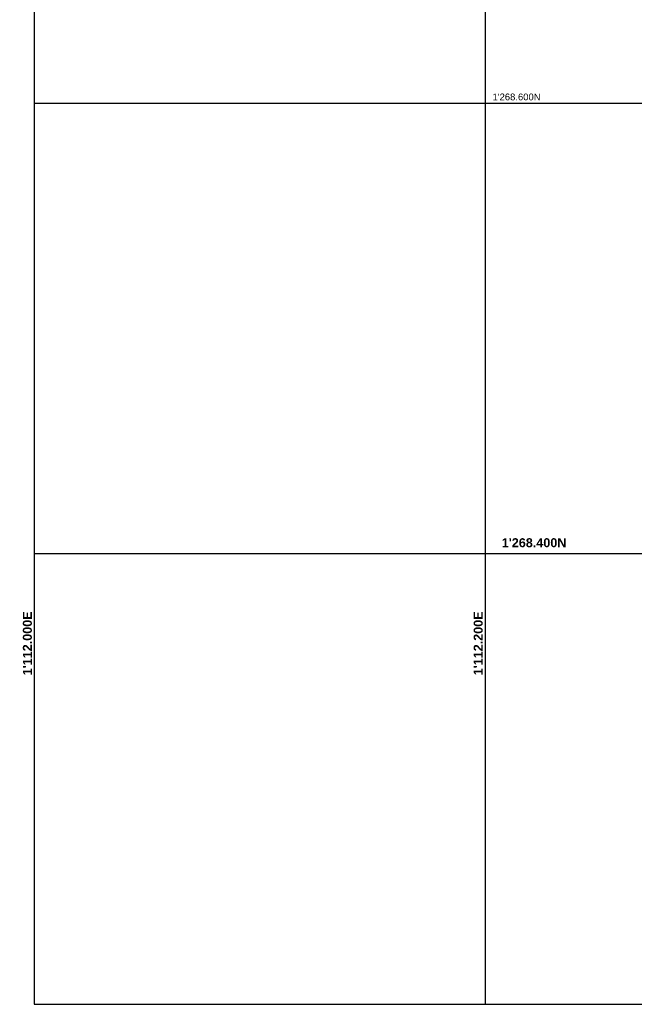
# Model space of a CAD drawing. Header units: metres. Extents: x 1111994 to 1112800, y 1268200 to 1269007.
# Tile 1 of 86: x 1111994 to 1112266, y 1268200 to 1268637. Entities that reach past the tile are written whole.
import ezdxf

# ---------------------------------------------------------------- set-up
doc = ezdxf.new("R2010")
doc.units = ezdxf.units.M
doc.header["$LTSCALE"] = 12.7
doc.header["$MEASUREMENT"] = 0
doc.layers.add('Base', color=251, linetype='Continuous')
doc.styles.add('602000', font='arial.ttf', dxfattribs={"height": 1.5})
doc.styles.add('Estilo_Generado_5', font='arialbd.ttf')

msp = doc.modelspace()

# ---------------------------------------------------------------- linework, layer by layer
at = {"layer": 'Base', "linetype": 'Continuous'}
for p, q in [((1112000, 1269000), (1112000, 1268200)), ((1112200, 1269000), (1112200, 1268200)), ((1112000, 1268600), (1112800, 1268600)), ((1112000, 1268400), (1112800, 1268400)), ((1112000, 1268200), (1112800, 1268200))]:
    msp.add_line(p, q, dxfattribs=at)

# ---------------------------------------------------------------- texts
at = {"layer": 'Base', "insert": (1112203.29, 1268604.21), "char_height": 3, "width": 12.6852, "attachment_point": 1, "style": '602000'}
msp.add_mtext("{1'268.600N}", dxfattribs=at)
at = {"layer": 'Base', "linetype": 'Continuous', "insert": (1112207.4, 1268402.8), "char_height": 4, "attachment_point": 7, "style": 'Estilo_Generado_5'}
msp.add_mtext("{1'268.400N}", dxfattribs=at)
at = {"layer": 'Base', "linetype": 'Continuous', "char_height": 4, "attachment_point": 7, "rotation": 90, "style": 'Estilo_Generado_5'}
for s, insert in [("{1'112.000E}", (1111998.97, 1268346.02)), ("{1'112.200E}", (1112198.97, 1268346.02))]:
    msp.add_mtext(s, dxfattribs=dict(at, insert=insert))

doc.saveas('drawing.dxf')
